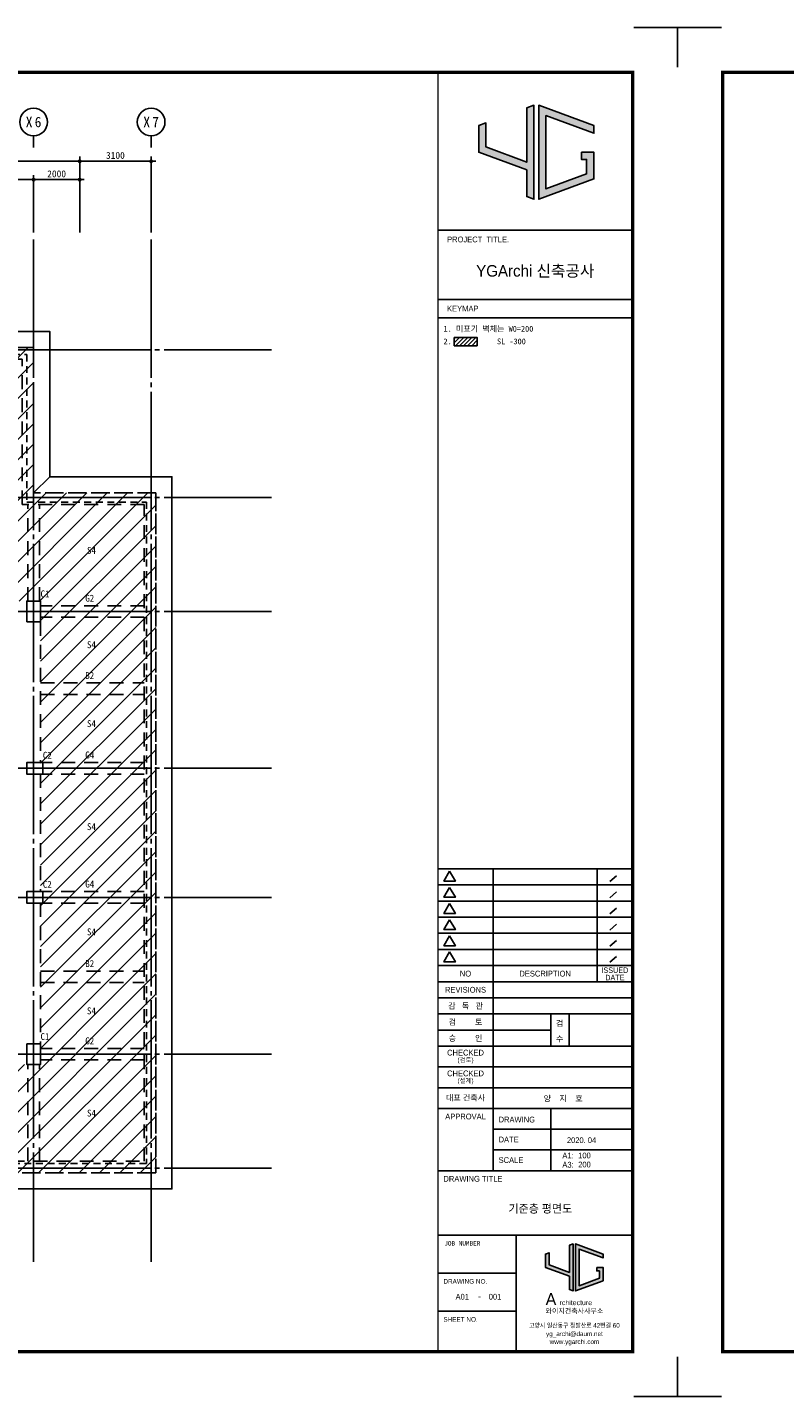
# Model space of a CAD drawing. Header units: millimetres. Extents: x 3445018 to 4174071, y -6064565 to -5122887.
# Tile 55 of 192: x 3893565 to 3926412, y -5767154 to -5707754. Entities that reach past the tile are written whole.
import ezdxf
from ezdxf.enums import TextEntityAlignment as Align

# ---------------------------------------------------------------- set-up
doc = ezdxf.new("R2010")
doc.units = ezdxf.units.MM
doc.header["$MEASUREMENT"] = 0
doc.linetypes.add('CEN', pattern=[66, 60, -2, 2, -2])
doc.linetypes.add('HID', pattern=[5, 3, -2])
doc.layers.get('0').update_dxf_attribs({"linetype": 'CONTINUOUS'})
doc.layers.get('DEFPOINTS').update_dxf_attribs({"linetype": 'CONTINUOUS'})
for name, color, linetype in [('0-TEX(타이틀)', 2, 'CONTINUOUS'), ('3', 3, 'CONTINUOUS'), ('A_GE_FORM', 7, 'CONTINUOUS'), ('A_GE_TEXT', 3, 'CONTINUOUS'), ('CEN', 13, 'CEN'), ('DI', 1, 'CONTINUOUS'), ('DIM', 7, 'CONTINUOUS'), ('HAT', 8, 'CONTINUOUS'), ('HI', 4, 'HID'), ('HI-B', 5, 'HID'), ('HI-G', 6, 'HID'), ('HI-WG', 6, 'HID'), ('SY', 1, 'CONTINUOUS'), ('TE1-B', 4, 'CONTINUOUS'), ('TE1-C', 1, 'CONTINUOUS'), ('TE1-G', 3, 'CONTINUOUS'), ('TE1-S', 5, 'CONTINUOUS'), ('TE2', 2, 'CONTINUOUS'), ('WA1', 2, 'CONTINUOUS')]:
    doc.layers.add(name, color=color, linetype=linetype)
doc.styles.add('GHS', font='txt')
doc.styles.add('HY울릉도 L', font='txt')
doc.styles.add('SDP-S', font='txt')
doc.styles.add('굴림', font='txt')
doc.styles.add('나눔고딕', font='txt')
doc.styles.add('돋움', font='txt')
doc.styles.add('돋움체', font='txt')
doc.styles.add('스타일1', font='HYWULM.TTF')
doc.dimstyles.new('SMDI-3', dxfattribs={"dimtxt": 3, "dimasz": 1, "dimexe": 2, "dimexo": 3, "dimgap": 1, "dimtad": 1, "dimdsep": 46, "dimtxsty": 'HY울릉도 L', "dimblk": 'Z_DOT', "dimcen": 2.5, "dimdle": 1.5, "dimclrd": 1, "dimclre": 1, "dimclrt": 2, "dimadec": 0, "dimazin": 0, "dimtfac": 1, "dimtix": 1, "dimtmove": 2, "dimatfit": 3, "dimldrblk": 'Z_DOT', "dimfxl": 2, "dimtvp": 1, "dimtolj": 1, "dimtzin": 0, "dimarcsym": 0})

# ---------------------------------------------------------------- blocks, each defined once
blk = doc.blocks.new('B1F구초평면도')
at = {"layer": 'HI', "ltscale": 100}
for p, q in [((877833, -3319510), (877833, -3319110)), ((862033, -3331110), (862033, -3336610)), ((862233, -3331110), (862233, -3336610)), ((870883, -3331110), (870883, -3331200)), ((871083, -3331110), (871083, -3331200)), ((871473, -3331110), (871473, -3330810)), ((872493, -3331110), (872493, -3330810)), ((873283, -3331110), (873283, -3333210)), ((873483, -3331110), (873483, -3333210)), ((875173, -3331110), (875173, -3330810)), ((876193, -3331110), (876193, -3330810)), ((877083, -3331110), (877083, -3333210)), ((877283, -3331110), (877283, -3336610)), ((877773, -3330810), (877773, -3331110)), ((878543, -3330810), (878543, -3331110)), ((864633, -3331710), (864833, -3331710)), ((870883, -3331200), (871083, -3331200)), ((870883, -3332220), (870883, -3336610)), ((870883, -3332220), (871083, -3332220)), ((871083, -3332220), (871083, -3333210)), ((860533, -3333300), (860833, -3333300)), ((864833, -3333010), (864633, -3333010)), ((871083, -3333210), (873283, -3333210)), ((871083, -3333410), (871083, -3336610)), ((871083, -3333410), (874383, -3333410)), ((873483, -3333210), (874933, -3333210)), ((874383, -3333410), (874383, -3336610)), ((874583, -3333410), (874583, -3336610)), ((874583, -3333410), (874933, -3333410)), ((874933, -3333210), (874933, -3333410)), ((876433, -3333210), (877083, -3333210)), ((876433, -3333210), (876433, -3333410)), ((876433, -3333410), (877083, -3333410)), ((877083, -3333410), (877083, -3336610)), ((860533, -3334070), (860833, -3334070)), ((864633, -3334710), (864833, -3334710)), ((864833, -3336010), (864633, -3336010)), ((871573, -3336910), (871573, -3336610)), ((872343, -3336910), (872343, -3336610))]:
    blk.add_line(p, q, dxfattribs=at)
for points in [[(853933, -3312810), (885333, -3312810), (885333, -3319110)], [(853933, -3312810), (853933, -3313110)], [(853933, -3313110), (885033, -3313110), (885033, -3319510)], [(885333, -3319110), (890633, -3319110), (890633, -3348610), (848833, -3348610), (848833, -3319110), (877833, -3319110)], [(885033, -3319510), (890233, -3319510), (890233, -3348210), (849233, -3348210), (849233, -3319510), (877833, -3319510)], [(860533, -3333300), (860533, -3330810), (864833, -3330810), (864833, -3331710)], [(860833, -3333300), (860833, -3331110), (862033, -3331110)], [(862233, -3331110), (864633, -3331110), (864633, -3331710)], [(871573, -3336910), (868083, -3336910), (868083, -3330810), (871473, -3330810)], [(870883, -3336610), (868283, -3336610), (868283, -3331110), (870883, -3331110)], [(871083, -3331110), (871473, -3331110)], [(878543, -3330810), (878933, -3330810), (878933, -3336910), (872343, -3336910)], [(872493, -3330810), (875173, -3330810)], [(872493, -3331110), (873283, -3331110)], [(873483, -3331110), (875173, -3331110)], [(876193, -3330810), (877773, -3330810)], [(876193, -3331110), (877083, -3331110)], [(877283, -3331110), (877773, -3331110)], [(878543, -3331110), (878633, -3331110), (878633, -3336610), (877283, -3336610)], [(864633, -3333010), (864633, -3334710)], [(864833, -3333010), (864833, -3334710)], [(864833, -3336010), (864833, -3336910), (860533, -3336910), (860533, -3334070)], [(862033, -3336610), (860833, -3336610), (860833, -3334070)], [(864633, -3336010), (864633, -3336610), (862233, -3336610)], [(871573, -3336610), (871083, -3336610)], [(874383, -3336610), (872343, -3336610)], [(877083, -3336610), (874583, -3336610)]]:
    blk.add_lwpolyline(points, dxfattribs=at)
for points in [[(853833, -3324710), (854433, -3324710), (854433, -3323810), (853833, -3323810)], [(861633, -3324710), (862233, -3324710), (862233, -3323810), (861633, -3323810)], [(869433, -3324710), (870033, -3324710), (870033, -3323810), (869433, -3323810)], [(877233, -3324710), (877833, -3324710), (877833, -3323810), (877233, -3323810)], [(885033, -3324710), (885633, -3324710), (885633, -3323810), (885033, -3323810)], [(853733, -3330810), (853733, -3331310), (854433, -3331310), (854433, -3330810)], [(885733, -3330810), (885733, -3331310), (885033, -3331310), (885033, -3330810)], [(853733, -3336410), (853733, -3336910), (854433, -3336910), (854433, -3336410)], [(885733, -3336410), (885733, -3336910), (885033, -3336910), (885033, -3336410)], [(853833, -3343910), (854433, -3343910), (854433, -3343010), (853833, -3343010)], [(861633, -3343910), (862233, -3343910), (862233, -3343010), (861633, -3343010)], [(869433, -3343910), (870033, -3343910), (870033, -3343010), (869433, -3343010)], [(877233, -3343910), (877833, -3343910), (877833, -3343010), (877233, -3343010)], [(885033, -3343910), (885633, -3343910), (885633, -3343010), (885033, -3343010)]]:
    blk.add_lwpolyline(points, close=True, dxfattribs=at)
blk = doc.blocks.new('werwwerw')
at = {"true_color": 0xf50000}
h = blk.add_hatch(color=1, dxfattribs=at)
h.dxf.hatch_style = 1
h.paths.add_polyline_path([(1770.34, 1804.71), (1770.34, 1809.72), (1768.84, 1809.16), (1768.84, 1803.61), (1778.84, 1799.9), (1778.84, 1794.35), (1780.34, 1793.79), (1780.34, 1813.42), (1778.84, 1812.87), (1778.84, 1801.5)])
h.paths.add_polyline_path([(1782.84, 1811.27), (1792.84, 1807.56), (1792.84, 1809.16), (1781.34, 1813.42), (1781.34, 1793.79), (1792.84, 1798.05), (1792.84, 1803.61), (1790.24, 1803.61), (1790.24, 1802.11), (1791.34, 1802.11), (1791.34, 1799.09), (1782.84, 1795.95)])
at = {"color": 1, "true_color": 0xf50000}
for points in [[(1770.34, 1809.72), (1768.84, 1809.16), (1768.84, 1803.61), (1778.84, 1799.9), (1778.84, 1794.35), (1780.34, 1793.79), (1780.34, 1813.42), (1778.84, 1812.87), (1778.84, 1801.5), (1770.34, 1804.71), (1770.34, 1809.72), (1768.84, 1809.16)], [(1790.24, 1803.61), (1792.84, 1803.61), (1792.84, 1798.05), (1781.34, 1793.79), (1781.34, 1813.42), (1792.84, 1809.16), (1792.84, 1807.56), (1782.84, 1811.27), (1782.84, 1795.95), (1791.34, 1799.09), (1791.34, 1802.11), (1790.24, 1802.11), (1790.24, 1802.11), (1790.24, 1803.61)]]:
    blk.add_lwpolyline(points, dxfattribs=at)
at = {"color": 1, "true_color": 0xf50000, "insert": (1768.9, 1792.85), "char_height": 5, "attachment_point": 1}
blk.add_mtext_dynamic_manual_height_columns('{\\fBroadway|b0|i0|c0|p82;A}', width=3.0726, gutter_width=12.5, heights=[0], dxfattribs=at)
at = {"insert": (1774.73, 1789.95), "char_height": 2.1, "attachment_point": 1}
blk.add_mtext_dynamic_manual_height_columns('{\\fBroadway|b0|i0|c0|p82;rchitecture}', width=17.5999, gutter_width=12.5, heights=[0], dxfattribs=at)
blk = doc.blocks.new('sheet _서영')
at = {"true_color": 0xf50000}
h = blk.add_hatch(color=1, dxfattribs=at)
h.dxf.hatch_style = 1
h.paths.add_polyline_path([(-361932.13, -1058516.3), (-361932.13, -1058505.89), (-361935.25, -1058507.04), (-361935.25, -1058518.6), (-361914.45, -1058526.3), (-361914.45, -1058537.86), (-361911.33, -1058539.01), (-361911.33, -1058498.18), (-361914.45, -1058499.34), (-361914.45, -1058522.97)])
h.paths.add_polyline_path([(-361906.13, -1058502.67), (-361885.33, -1058510.37), (-361885.33, -1058507.04), (-361909.25, -1058498.18), (-361909.25, -1058539.01), (-361885.33, -1058530.15), (-361885.33, -1058518.6), (-361890.73, -1058518.6), (-361890.73, -1058521.72), (-361888.45, -1058521.72), (-361888.45, -1058527.98), (-361906.13, -1058534.53)])
at = {"color": 1, "true_color": 0xf50000}
for points in [[(-361932.13, -1058505.89), (-361935.25, -1058507.04), (-361935.25, -1058518.6), (-361914.45, -1058526.3), (-361914.45, -1058537.86), (-361911.33, -1058539.01), (-361911.33, -1058498.18), (-361914.45, -1058499.34), (-361914.45, -1058522.97), (-361932.13, -1058516.3), (-361932.13, -1058505.89), (-361935.25, -1058507.04)], [(-361890.73, -1058518.6), (-361885.33, -1058518.6), (-361885.33, -1058530.15), (-361909.25, -1058539.01), (-361909.25, -1058498.18), (-361885.33, -1058507.04), (-361885.33, -1058510.37), (-361906.13, -1058502.67), (-361906.13, -1058534.53), (-361888.45, -1058527.98), (-361888.45, -1058521.72), (-361890.73, -1058521.72), (-361890.73, -1058521.72), (-361890.73, -1058518.6)]]:
    blk.add_lwpolyline(points, dxfattribs=at)
at = {"layer": 'A_GE_FORM'}
for p, q in [((-362689.99, -1058464.44), (-362689.99, -1058481.68)), ((-362689.99, -1058464.44), (-362689.99, -1058481.68)), ((-362689.99, -1058464.44), (-362670.99, -1058464.44)), ((-361848.99, -1058464.44), (-361867.99, -1058464.44)), ((-361848.99, -1058464.44), (-361848.99, -1058481.68)), ((-362689.99, -1059041.18), (-362689.99, -1059058.43)), ((-362689.99, -1059041.18), (-362689.99, -1059058.43)), ((-361848.99, -1059041.18), (-361848.99, -1059058.43)), ((-362689.99, -1059058.43), (-362670.99, -1059058.43)), ((-361848.99, -1059058.43), (-361867.99, -1059058.43))]:
    blk.add_line(p, q, dxfattribs=at)
at = {"layer": 'A_GE_FORM', "color": 161}
for p, q in [((-361952.99, -1058552.43), (-361868.99, -1058552.43)), ((-361952.99, -1058582.43), (-361868.99, -1058582.43)), ((-361952.99, -1058590.43), (-361868.99, -1058590.43)), ((-361952.99, -1058829.43), (-361868.89, -1058829.43)), ((-361928.99, -1058960.43), (-361928.99, -1058829.43)), ((-361883.91, -1058878.43), (-361883.91, -1058829.43)), ((-361875.5, -1058832.51), (-361878.46, -1058835.03)), ((-361952.99, -1058836.43), (-361868.89, -1058836.43)), ((-361875.5, -1058839.51), (-361878.46, -1058842.03)), ((-361952.99, -1058843.43), (-361868.89, -1058843.43)), ((-361875.5, -1058846.51), (-361878.46, -1058849.03)), ((-361952.99, -1058850.43), (-361868.89, -1058850.43)), ((-361952.99, -1058857.43), (-361868.89, -1058857.43)), ((-361875.5, -1058853.51), (-361878.46, -1058856.03)), ((-361875.5, -1058860.51), (-361878.46, -1058863.03)), ((-361952.99, -1058864.43), (-361868.89, -1058864.43)), ((-361875.5, -1058867.51), (-361878.46, -1058870.03)), ((-361952.99, -1058871.43), (-361868.89, -1058871.43)), ((-361952.99, -1058878.43), (-361868.49, -1058878.43)), ((-361952.99, -1058885.43), (-361868.49, -1058885.43)), ((-361952.99, -1058892.43), (-361868.49, -1058892.43)), ((-361903.99, -1058906.43), (-361903.99, -1058892.43)), ((-361895.99, -1058906.43), (-361895.99, -1058892.43)), ((-361952.99, -1058899.43), (-361903.99, -1058899.43)), ((-361952.99, -1058906.43), (-361868.49, -1058906.43)), ((-361952.99, -1058915.43), (-361868.49, -1058915.43)), ((-361952.99, -1058924.43), (-361868.49, -1058924.43)), ((-361952.99, -1058933.43), (-361868.49, -1058933.43)), ((-361903.99, -1058960.43), (-361903.99, -1058933.43)), ((-361928.99, -1058942.43), (-361868.49, -1058942.43)), ((-361928.99, -1058951.43), (-361868.49, -1058951.43)), ((-361952.99, -1058960.43), (-361868.49, -1058960.43)), ((-361952.99, -1058988.43), (-361868.49, -1058988.43)), ((-361918.99, -1059038.93), (-361918.99, -1058988.43)), ((-361952.99, -1059004.93), (-361918.99, -1059004.93)), ((-361952.99, -1059021.43), (-361918.99, -1059021.43))]:
    blk.add_line(p, q, dxfattribs=at)
at = {"layer": 'A_GE_FORM', "const_width": 1.5}
blk.add_lwpolyline([(-361868.49, -1059038.93), (-362670.49, -1059038.93), (-362670.49, -1058483.93), (-361868.49, -1058483.93)], close=True, dxfattribs=at)
at = {"layer": 'A_GE_FORM', "const_width": 0.6}
blk.add_lwpolyline([(-361952.99, -1059038.93), (-361952.99, -1058483.93)], dxfattribs=at)
at = {"layer": 'A_GE_FORM', "color": 7}
for points in [[(-361947.88, -1058830.55), (-361950.34, -1058834.82), (-361945.41, -1058834.82)], [(-361947.88, -1058837.55), (-361950.34, -1058841.82), (-361945.41, -1058841.82)], [(-361947.88, -1058844.55), (-361950.34, -1058848.82), (-361945.41, -1058848.82)], [(-361947.88, -1058851.55), (-361950.34, -1058855.82), (-361945.41, -1058855.82)], [(-361947.88, -1058858.55), (-361950.34, -1058862.82), (-361945.41, -1058862.82)], [(-361947.88, -1058865.55), (-361950.34, -1058869.82), (-361945.41, -1058869.82)]]:
    blk.add_lwpolyline(points, close=True, dxfattribs=at)
at = {"xscale": 1.04, "yscale": 1.04, "zscale": 1.04}
blk.add_blockref('werwwerw', (-363745.9, -1060878.12), dxfattribs=at)
at = {"insert": (-361906.28, -1059020.17), "char_height": 2.16, "attachment_point": 1, "line_spacing_factor": 0.9, "style": '스타일1'}
blk.add_mtext_dynamic_manual_height_columns('{\\f이사만루체 Medium|b0|i0|c129|p2;와이지건축사사무소}', width=30.417, gutter_width=10, heights=[0], dxfattribs=at)
at = {"layer": 'A_GE_TEXT'}
for s, height, style, p in [('PROJECT  TITLE.', 2.5, '돋움', (-361948.99, -1058556.43)), ('KEYMAP', 2.5, '돋움', (-361948.99, -1058586.43)), ('DRAWING', 2.5, '돋움', (-361926.65, -1058938.25)), ('DATE', 2.5, '돋움', (-361926.65, -1058946.92)), ('A1:', 2.5, '돋움', (-361898.99, -1058953.83)), ('SCALE', 2.5, '돋움', (-361926.65, -1058955.83)), ('A3:', 2.5, '돋움', (-361898.99, -1058957.83)), ('DRAWING TITLE', 2.5, '돋움', (-361950.58, -1058963.93)), ('JOB NUMBER', 2, '나눔고딕', (-361950.2, -1058991.93)), ('DRAWING NO.', 2, '돋움', (-361950.59, -1059008.43)), ('SHEET NO.', 2, '돋움', (-361950.59, -1059024.93))]:
    blk.add_text(s, height=height, dxfattribs=dict(at, style=style)).set_placement(p, align=Align.MIDDLE_LEFT)
for s, height, style, p in [('YGArchi 신축공사', 5, '굴림', (-361910.74, -1058570.06)), ('NO', 2.5, '돋움', (-361940.99, -1058874.93)), ('DESCRIPTION', 2.5, '돋움', (-361906.45, -1058874.93)), ('ISSUED', 2.4, '돋움', (-361876.2, -1058873.45)), ('DATE', 2.4, '돋움', (-361876.2, -1058876.65)), ('REVISIONS', 2.5, '돋움', (-361940.99, -1058881.93)), ('감   독   관', 2.5, '돋움', (-361940.99, -1058888.93)), ('검         토', 2.5, '돋움', (-361940.99, -1058895.93)), ('승         인', 2.5, '돋움', (-361940.99, -1058902.93)), ('CHECKED', 2.5, '돋움', (-361940.99, -1058909.21)), ('(검토)', 2, '돋움', (-361940.99, -1058912.39)), ('CHECKED', 2.5, '돋움', (-361940.99, -1058918.21)), ('(설계)', 2, '돋움', (-361940.99, -1058921.39)), ('대표 건축사', 2.5, '돋움', (-361940.99, -1058928.78)), ('APPROVAL', 2.5, '돋움', (-361940.99, -1058936.93)), ('-', 2.5, '나눔고딕', (-361934.99, -1059014.93))]:
    blk.add_text(s, height=height, dxfattribs=dict(at, style=style)).set_placement(p, align=Align.MIDDLE_CENTER)
at = {"layer": 'A_GE_TEXT', "style": '돋움'}
for s, p in [('검', (-361901.77, -1058897.75)), ('수', (-361901.77, -1058904.47))]:
    blk.add_text(s, height=2.5, dxfattribs=at).set_placement(p)
at = {"layer": 'A_GE_TEXT', "style": '돋움', "width": 0.9}
for s, p in [('고양시 일산동구 정발산로 42번길 60', (-361893.74, -1059027.54)), ('yg_archi@daum.net', (-361893.74, -1059031.18)), ('www.ygarchi.com', (-361893.74, -1059034.62))]:
    blk.add_text(s, height=2, dxfattribs=at).set_placement(p, align=Align.MIDDLE_CENTER)
blk = doc.blocks.new('Z_DOT')
at = {"layer": 'DIM', "color": 1, "ltscale": 3}
for p, q in [((-2, 0), (2, 0)), ((0, -2), (0, 2))]:
    blk.add_line(p, q, dxfattribs=at)
for radius in [0.5, 0.25]:
    blk.add_circle((0, 0), radius, dxfattribs=at)
blk = doc.blocks.new('*D336')
at = {"layer": 'DEFPOINTS', "color": 0, "ltscale": 3, "transparency": 16777216}
for p in [(3895834, -5713559), (3860634, -5716959), (3895834, -5716959)]:
    blk.add_point(p, dxfattribs=at)
at = {"layer": 'DIM', "color": 1, "lineweight": -2, "ltscale": 3, "transparency": 16777216}
for p, q in [((3860634, -5716659), (3860634, -5713359)), ((3860734, -5713559), (3895734, -5713559)), ((3895834, -5716659), (3895834, -5713359))]:
    blk.add_line(p, q, dxfattribs=at)
at = {"layer": 'DIM', "color": 1, "lineweight": -2, "ltscale": 3, "transparency": 16777216, "xscale": 100, "yscale": 100, "zscale": 100, "rotation": 180}
blk.add_blockref('Z_DOT', (3860634, -5713559), dxfattribs=at)
at = {"layer": 'DIM', "color": 1, "lineweight": -2, "ltscale": 3, "transparency": 16777216, "xscale": 100, "yscale": 100, "zscale": 100}
blk.add_blockref('Z_DOT', (3895834, -5713559), dxfattribs=at)
at = {"layer": 'DIM', "color": 2, "ltscale": 3, "transparency": 16777216, "insert": (3878234, -5713309), "char_height": 300, "attachment_point": 5, "style": 'SDP-S'}
blk.add_mtext('\\A1;35200', dxfattribs=at)
blk = doc.blocks.new('*D337')
at = {"layer": 'DEFPOINTS', "color": 0, "ltscale": 3, "transparency": 16777216}
for p in [(3893834, -5714359), (3893834, -5716959), (3895834, -5716959)]:
    blk.add_point(p, dxfattribs=at)
at = {"layer": 'DIM', "color": 1, "lineweight": -2, "ltscale": 3, "transparency": 16777216}
for p, q in [((3893834, -5716659), (3893834, -5714159)), ((3895834, -5716659), (3895834, -5714159)), ((3895734, -5714359), (3893934, -5714359))]:
    blk.add_line(p, q, dxfattribs=at)
at = {"layer": 'DIM', "color": 1, "lineweight": -2, "ltscale": 3, "transparency": 16777216, "xscale": 100, "yscale": 100, "zscale": 100, "rotation": 180}
blk.add_blockref('Z_DOT', (3893834, -5714359), dxfattribs=at)
at = {"layer": 'DIM', "color": 1, "lineweight": -2, "ltscale": 3, "transparency": 16777216, "xscale": 100, "yscale": 100, "zscale": 100}
blk.add_blockref('Z_DOT', (3895834, -5714359), dxfattribs=at)
at = {"layer": 'DIM', "color": 2, "ltscale": 3, "transparency": 16777216, "insert": (3894834, -5714109), "char_height": 300, "attachment_point": 5, "style": 'SDP-S'}
blk.add_mtext('\\A1;2000', dxfattribs=at)
blk = doc.blocks.new('CCS111')
blk.add_line((0, 8), (0, 3))
blk.add_circle((0, 14), 6)
at = {"color": 3, "style": 'GHS'}
for tag, p in [('X', (-2.45, 14.02)), ('1', (1.44, 14.02))]:
    blk.add_attdef(tag, text='', height=4.5, dxfattribs=at).set_placement(p, align=Align.MIDDLE_CENTER)
blk = doc.blocks.new('*D338')
at = {"layer": 'DEFPOINTS', "color": 0, "ltscale": 3, "transparency": 16777216}
for p in [(3886034, -5714359), (3886034, -5716959), (3893834, -5716959)]:
    blk.add_point(p, dxfattribs=at)
at = {"layer": 'DIM', "color": 1, "lineweight": -2, "ltscale": 3, "transparency": 16777216}
for p, q in [((3886034, -5716659), (3886034, -5714159)), ((3893834, -5716659), (3893834, -5714159)), ((3893734, -5714359), (3886134, -5714359))]:
    blk.add_line(p, q, dxfattribs=at)
at = {"layer": 'DIM', "color": 1, "lineweight": -2, "ltscale": 3, "transparency": 16777216, "xscale": 100, "yscale": 100, "zscale": 100, "rotation": 180}
blk.add_blockref('Z_DOT', (3886034, -5714359), dxfattribs=at)
at = {"layer": 'DIM', "color": 1, "lineweight": -2, "ltscale": 3, "transparency": 16777216, "xscale": 100, "yscale": 100, "zscale": 100}
blk.add_blockref('Z_DOT', (3893834, -5714359), dxfattribs=at)
at = {"layer": 'DIM', "color": 2, "ltscale": 3, "transparency": 16777216, "insert": (3889934, -5714109), "char_height": 300, "attachment_point": 5, "style": 'SDP-S'}
blk.add_mtext('\\A1;7800', dxfattribs=at)
blk = doc.blocks.new('*D352')
at = {"layer": 'DEFPOINTS', "color": 0, "ltscale": 3, "transparency": 16777216}
for p in [(3898934, -5713559), (3895834, -5716959), (3898934, -5716959)]:
    blk.add_point(p, dxfattribs=at)
at = {"layer": 'DIM', "color": 1, "lineweight": -2, "ltscale": 3, "transparency": 16777216}
for p, q in [((3895834, -5716659), (3895834, -5713359)), ((3895934, -5713559), (3898834, -5713559)), ((3898934, -5716659), (3898934, -5713359))]:
    blk.add_line(p, q, dxfattribs=at)
at = {"layer": 'DIM', "color": 1, "lineweight": -2, "ltscale": 3, "transparency": 16777216, "xscale": 100, "yscale": 100, "zscale": 100, "rotation": 180}
blk.add_blockref('Z_DOT', (3895834, -5713559), dxfattribs=at)
at = {"layer": 'DIM', "color": 1, "lineweight": -2, "ltscale": 3, "transparency": 16777216, "xscale": 100, "yscale": 100, "zscale": 100}
blk.add_blockref('Z_DOT', (3898934, -5713559), dxfattribs=at)
at = {"layer": 'DIM', "color": 2, "ltscale": 3, "transparency": 16777216, "insert": (3897384, -5713309), "char_height": 300, "attachment_point": 5, "style": 'SDP-S'}
blk.add_mtext('\\A1;3100', dxfattribs=at)

msp = doc.modelspace()

# ---------------------------------------------------------------- hatches: boundary and pattern name
at = {"layer": 'HAT', "ltscale": 200}
h = msp.add_hatch(dxfattribs=at)
h.set_pattern_fill('ANSI31', color=256, scale=1000)
h.set_pattern_definition([(45, (0, -206549.55), (-88.3883476, 88.3883476), [])])
h.paths.add_polyline_path([(3912081.557, -5721203.664), (3912081.557, -5721563.759), (3913074.834, -5721563.759), (3913074.834, -5721203.664)])
h = msp.add_hatch(dxfattribs=at)
h.set_pattern_fill('ANSI31', color=256, scale=5000)
h.set_pattern_definition([(45, (0, -151506.5), (-441.94174, 441.94174), [])])
h.paths.add_polyline_path([(3899134.289, -5727944.861), (3893834.289, -5727944.861), (3893834.289, -5721644.861), (3885784.289, -5721644.861), (3885784.289, -5727944.861), (3857334.289, -5727944.861), (3857334.289, -5757444.861), (3899134.289, -5757444.861)])
h.paths.add_polyline_path([(3862334.289, -5732644.861), (3894134.289, -5732644.861), (3894134.289, -5752744.861), (3862334.289, -5752744.861)], flags=16)

# ---------------------------------------------------------------- linework, layer by layer
at = {"layer": 'CEN', "ltscale": 100}
for p, q in [((3893834.289, -5716959.386), (3893834.289, -5761307.826)), ((3898934.289, -5716959.386), (3898934.289, -5761307.826)), ((3853298.874, -5721744.861), (3904157.54, -5721744.861)), ((3853298.874, -5728144.861), (3904157.54, -5728144.861)), ((3853298.874, -5733094.861), (3904157.54, -5733094.861)), ((3853298.874, -5739894.861), (3904157.54, -5739894.861)), ((3853298.874, -5745494.861), (3904157.54, -5745494.861)), ((3853298.874, -5752294.861), (3904157.54, -5752294.861)), ((3853298.874, -5757244.861), (3904157.54, -5757244.861))]:
    msp.add_line(p, q, dxfattribs=at)
at = {"layer": 'HAT', "ltscale": 200}
msp.add_lwpolyline([(3912081.557, -5721203.664), (3913074.834, -5721203.664), (3913074.834, -5721563.759), (3912081.557, -5721563.759)], close=True, dxfattribs=at)
at = {"layer": 'HI-B', "ltscale": 200}
for p, q in [((3894134.289, -5736194.861), (3898634.289, -5736194.861)), ((3894134.289, -5736694.861), (3898634.289, -5736694.861)), ((3894134.289, -5748694.861), (3898634.289, -5748694.861)), ((3894134.289, -5749194.861), (3898634.289, -5749194.861))]:
    msp.add_line(p, q, dxfattribs=at)
at = {"layer": 'HI-G', "ltscale": 200}
for p, q in [((3893584.29, -5732644.862), (3893584.29, -5728444.862)), ((3894084.29, -5732644.862), (3894084.29, -5728444.862)), ((3898634.289, -5732844.861), (3894134.289, -5732844.861)), ((3898634.289, -5733344.861), (3894134.289, -5733344.861)), ((3894134.289, -5733544.861), (3894134.289, -5739644.861)), ((3898634.289, -5739644.861), (3894134.289, -5739644.861)), ((3894134.289, -5740144.861), (3894134.289, -5745244.861)), ((3898634.289, -5740144.861), (3894134.289, -5740144.861)), ((3898634.289, -5745244.861), (3894134.289, -5745244.861)), ((3894134.289, -5745744.861), (3894134.289, -5751844.861)), ((3898634.289, -5745744.861), (3894134.289, -5745744.861)), ((3898634.289, -5752044.861), (3894134.289, -5752044.861)), ((3893584.289, -5756944.861), (3893584.289, -5752744.861)), ((3894084.289, -5756944.861), (3894084.289, -5752744.861)), ((3898634.289, -5752544.861), (3894134.289, -5752544.861))]:
    msp.add_line(p, q, dxfattribs=at)
at = {"layer": 'HI-WG', "ltscale": 200}
for points in [[(3886334.289, -5727944.861), (3857334.289, -5727944.861), (3857334.289, -5757444.861), (3899134.289, -5757444.861), (3899134.289, -5727944.861), (3893834.289, -5727944.861), (3893834.289, -5721644.861), (3885784.289, -5721644.861)], [(3886334.289, -5728444.861), (3857834.289, -5728444.861), (3857834.289, -5756944.861), (3898634.289, -5756944.861), (3898634.289, -5728444.861), (3893334.289, -5728444.861), (3893334.289, -5722144.861), (3885784.289, -5722144.861)]]:
    msp.add_lwpolyline(points, dxfattribs=at)
at = {"layer": 'SY', "ltscale": 1000}
for points in [[(3885784.289, -5721644.861), (3886484.289, -5720944.861), (3894534.289, -5720944.861), (3894534.289, -5727244.861)], [(3893834.289, -5727944.861), (3894534.289, -5727244.861), (3899834.289, -5727244.861), (3899834.289, -5758144.861), (3856634.289, -5758144.861), (3856634.289, -5727244.861), (3885634.289, -5727244.861), (3886334.289, -5727944.861)]]:
    msp.add_lwpolyline(points, dxfattribs=at)
at = {"layer": 'WA1'}
for points in [[(3893534.289, -5733544.861), (3894134.289, -5733544.861), (3894134.289, -5732644.861), (3893534.289, -5732644.861)], [(3894234.289, -5739644.861), (3894234.289, -5740144.861), (3893534.289, -5740144.861), (3893534.289, -5739644.861)], [(3894234.289, -5745244.861), (3894234.289, -5745744.861), (3893534.289, -5745744.861), (3893534.289, -5745244.861)], [(3893534.289, -5751844.861), (3894134.289, -5751844.861), (3894134.289, -5752744.861), (3893534.289, -5752744.861)]]:
    msp.add_lwpolyline(points, close=True, dxfattribs=at)

# ---------------------------------------------------------------- block references
at = {"layer": '3', "xscale": 100, "yscale": 100, "zscale": 100}
for p in [(40106670.4, 100138689.784), (40190770.4, 100138689.784)]:
    msp.add_blockref('sheet _서영', p, dxfattribs=at)
at = {"layer": 'DI'}
ref = msp.add_blockref('CCS111', (3893834.289, -5713259.386), dxfattribs=dict(at, xscale=100, yscale=100, zscale=100))
ref.add_attrib('1', '6', dxfattribs={"layer": '0', "color": 3, "height": 450, "style": '돋움체'}).set_placement((3894028.039, -5711858.591), align=Align.MIDDLE_CENTER)
ref.add_attrib('X', 'X', dxfattribs={"layer": '0', "color": 3, "height": 450, "style": '돋움체'}).set_placement((3893639.085, -5711857.594), align=Align.MIDDLE_CENTER)
ref = msp.add_blockref('CCS111', (3898934.289, -5713259.386), dxfattribs=dict(at, xscale=100, yscale=100, zscale=100))
ref.add_attrib('1', '7', dxfattribs={"layer": '0', "color": 3, "height": 450, "style": '돋움체'}).set_placement((3899128.039, -5711858.591), align=Align.MIDDLE_CENTER)
ref.add_attrib('X', 'X', dxfattribs={"layer": '0', "color": 3, "height": 450, "style": '돋움체'}).set_placement((3898739.085, -5711857.594), align=Align.MIDDLE_CENTER)
at = {"layer": 'HI'}
msp.add_blockref('B1F구초평면도', (3008501.67, -2408834.939), dxfattribs=at)

# ---------------------------------------------------------------- texts
at = {"layer": '0-TEX(타이틀)', "style": '굴림'}
for s, height, p in [('양    지    호', 250, (3917650.838, -5754221.718)), ('2020. 04', 248.6667, (3918236.865, -5756028.883)), ('200', 248.6667, (3918002.865, -5757086.297)), ('100', 248.6667, (3918002.865, -5756692.1)), ('A01', 250, (3912720.684, -5762820.687)), ('001', 250, (3914124.204, -5762820.687))]:
    msp.add_text(s, height=height, dxfattribs=at).set_placement(p, align=Align.MIDDLE_RIGHT)
msp.add_text('기준층 평면도', height=350, dxfattribs=at).set_placement((3915814.389, -5759001.205), align=Align.MIDDLE_CENTER)
at = {"layer": 'TE1-B', "style": '돋움체'}
for p in [(3896076.323, -5736017.506), (3896076.323, -5748517.506)]:
    msp.add_text('B2', height=300, dxfattribs=at).set_placement(p)
at = {"layer": 'TE1-C', "style": '돋움체'}
for s, p in [('C1', (3894135.236, -5732479.984)), ('C2', (3894235.236, -5739479.984)), ('C2', (3894235.236, -5745079.984)), ('C1', (3894135.236, -5751679.984))]:
    msp.add_text(s, height=300, dxfattribs=at).set_placement(p)
at = {"layer": 'TE1-G', "style": '돋움체'}
for s, p in [('G2', (3896076.323, -5732667.506)), ('G4', (3896076.323, -5739467.506)), ('G4', (3896076.323, -5745067.506)), ('G2', (3896076.323, -5751867.506))]:
    msp.add_text(s, height=300, dxfattribs=at).set_placement(p)
at = {"layer": 'TE1-S', "style": '돋움체'}
for p in [(3896149.819, -5730593.638), (3896149.819, -5734684.908), (3896149.819, -5738109.128), (3896149.819, -5742577.322), (3896149.819, -5747141.289), (3896149.819, -5750569.662), (3896149.819, -5755004.635)]:
    msp.add_text('S4', height=300, dxfattribs=at).set_placement(p)
at = {"layer": 'TE2', "style": 'HY울릉도 L'}
for s, p in [('1. 미표기 벽체는 W0=200', (3911615.66, -5720953.729)), ('2.           SL -300', (3911615.66, -5721500.284))]:
    msp.add_text(s, height=250, dxfattribs=at).set_placement(p)

# ---------------------------------------------------------------- dimensions: what is measured, and where the dimension line sits
at = {"layer": 'DIM', "ltscale": 3}
for base, p1, p2, picture, middle in [((3895834.289, -5713559.386), (3860634.289, -5716959.386), (3895834.289, -5716959.386), '*D336', (3878234.289, -5713309.182)), ((3886034.289, -5714359.386), (3893834.289, -5716959.386), (3886034.289, -5716959.386), '*D338', (3889934.289, -5714109.182)), ((3893834.289, -5714359.386), (3895834.289, -5716959.386), (3893834.289, -5716959.386), '*D337', (3894834.289, -5714109.182))]:
    dim = msp.add_linear_dim(base=base, p1=p1, p2=p2, dimstyle='SMDI-3', override={"dimscale": 100, "dimtxsty": 'SDP-S'}, dxfattribs=at)
    dim.commit()
    dim.dimension.update_dxf_attribs({"geometry": picture, "text_midpoint": middle})
dim = msp.add_linear_dim(base=(3898934.289, -5713559.386), p1=(3895834.289, -5716959.386), p2=(3898934.289, -5716959.386), angle=180, dimstyle='SMDI-3', override={"dimscale": 100, "dimtxsty": 'SDP-S'}, dxfattribs=at)
dim.commit()
dim.dimension.update_dxf_attribs({"geometry": '*D352', "text_midpoint": (3897384.289, -5713309.182)})

doc.saveas('drawing.dxf')
